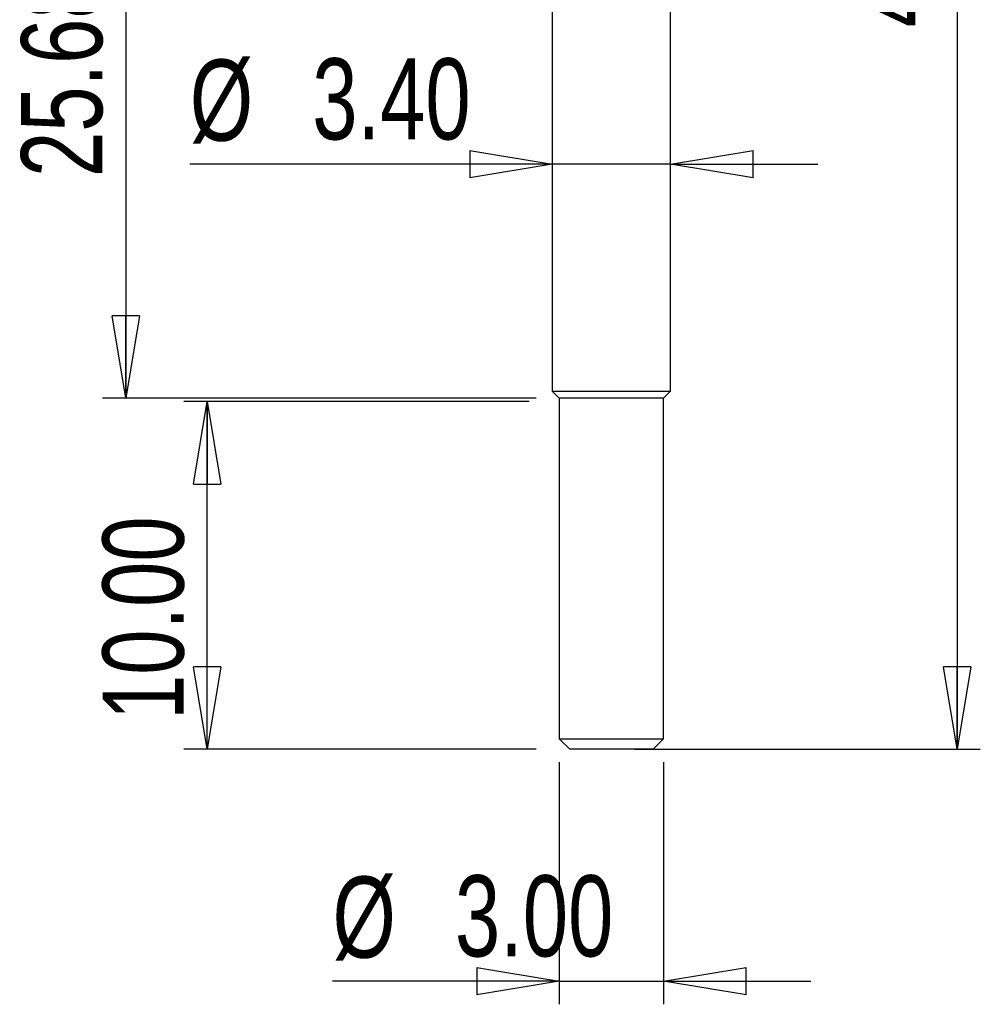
# Model space of a CAD drawing. Header units: millimetres. Extents: x 0 to 297, y 0 to 210.
# Tile 2 of 59: x 46 to 87, y 71 to 113. Entities that reach past the tile are written whole.
import ezdxf

# ---------------------------------------------------------------- set-up
doc = ezdxf.new("R2010")
doc.units = ezdxf.units.MM
doc.layers.add('图层0', color=7, linetype='Continuous', lineweight=25)
doc.styles.add('SLDTEXTSTYLE1', font='TXT', dxfattribs={"width": 0.75})
doc.dimstyles.new('SLDDIMSTYLE0', dxfattribs={"dimtxt": 3.5, "dimasz": 3.556, "dimexe": 0, "dimexo": 0.0625, "dimgap": 0.875, "dimtad": 1, "dimlfac": 0.666667, "dimrnd": 1e-09, "dimzin": 4, "dimdsep": 46, "dimtxsty": 'SLDTEXTSTYLE1', "dimblk1": 'CLOSED', "dimblk2": 'CLOSED', "dimsah": 1, "dimcen": 0.09, "dimadec": 0, "dimazin": 1, "dimtfac": 1, "dimtofl": 0, "dimtmove": 0, "dimatfit": 3, "dimldrblk": 'CLOSED', "dimfxl": 0, "dimfrac": 2, "dimtolj": 1, "dimtzin": 12, "dimarcsym": 0})
doc.dimstyles.new('SLDDIMSTYLE1', dxfattribs={"dimtxt": 3.5, "dimasz": 3.556, "dimexe": 0, "dimexo": 0.0625, "dimgap": 0.875, "dimtad": 1, "dimlfac": 0.666667, "dimrnd": 1e-09, "dimzin": 4, "dimdsep": 46, "dimtxsty": 'SLDTEXTSTYLE1', "dimblk1": 'CLOSED', "dimblk2": 'CLOSED', "dimsah": 1, "dimcen": 0.09, "dimadec": 0, "dimazin": 1, "dimtfac": 1, "dimtmove": 0, "dimatfit": 0, "dimldrblk": 'CLOSED', "dimfxl": 0, "dimfrac": 2, "dimtolj": 1, "dimtzin": 12, "dimarcsym": 0})
doc.dimstyles.new('SLDDIMSTYLE2', dxfattribs={"dimtxt": 3.5, "dimasz": 3.556, "dimexe": 0, "dimexo": 0.0625, "dimgap": 0.875, "dimtad": 1, "dimlfac": 0.666667, "dimrnd": 1e-09, "dimzin": 12, "dimdsep": 46, "dimtxsty": 'SLDTEXTSTYLE1', "dimblk1": 'CLOSED', "dimblk2": 'CLOSED', "dimsah": 1, "dimcen": 0.09, "dimadec": 0, "dimazin": 3, "dimtfac": 1, "dimtofl": 0, "dimtmove": 0, "dimatfit": 3, "dimldrblk": 'CLOSED', "dimfxl": 0, "dimfrac": 2, "dimtolj": 1, "dimtzin": 12, "dimarcsym": 0})

# ---------------------------------------------------------------- blocks, each defined once
blk = doc.blocks.new('_Closed')
at = {"color": 0, "linetype": 'ByBlock', "lineweight": -2}
for p, q in [((-1, 0.166667), (0, 0)), ((-1, 0.166667), (-1, -0.166667)), ((0, 0), (-1, -0.166667)), ((0, 0), (-1, 0))]:
    blk.add_line(p, q, dxfattribs=at)
blk = doc.blocks.new('_D')
at = {"layer": '图层0'}
for p, q in [((68.039, 96.65), (53.151, 96.65)), ((54.151, 81.65), (54.151, 96.65)), ((68.339, 81.65), (53.151, 81.65))]:
    blk.add_line(p, q, dxfattribs=at)
at = {"layer": '图层0', "xscale": 3.556, "yscale": 3.556}
for p, rotation in [((54.151, 96.65, 0.15), 90.0000000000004), ((54.151, 81.65, 0.15), 270.0000000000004)]:
    blk.add_blockref('_Closed', p, dxfattribs=dict(at, rotation=rotation))
at = {"layer": '图层0', "insert": (49.639, 82.914), "char_height": 3.5, "attachment_point": 1, "rotation": 90, "style": 'SLDTEXTSTYLE1'}
blk.add_mtext('10.00', dxfattribs=at)
blk = doc.blocks.new('_D_1')
at = {"layer": '图层0'}
for p, q in [((72.589, 155.6), (87.498, 155.6)), ((86.498, 155.6), (86.498, 81.65)), ((72.589, 81.65), (87.498, 81.65))]:
    blk.add_line(p, q, dxfattribs=at)
at = {"layer": '图层0', "xscale": 3.556, "yscale": 3.556}
for p, rotation in [((86.498, 155.6, 0.15), 90.0000000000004), ((86.498, 81.65, 0.15), 270.0000000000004)]:
    blk.add_blockref('_Closed', p, dxfattribs=dict(at, rotation=rotation))
at = {"layer": '图层0', "insert": (81.987, 112.806), "char_height": 3.5, "attachment_point": 1, "rotation": 90, "style": 'SLDTEXTSTYLE1'}
blk.add_mtext('49.30', dxfattribs=at)
blk = doc.blocks.new('_D_3')
at = {"layer": '图层0'}
for p, q in [((69.339, 81.1), (69.339, 70.65)), ((73.839, 81.1), (73.839, 70.65)), ((69.339, 71.65), (59.56, 71.65)), ((69.339, 71.65), (73.839, 71.65)), ((73.839, 71.65), (80.189, 71.65))]:
    blk.add_line(p, q, dxfattribs=at)
at = {"layer": '图层0', "xscale": 3.556, "yscale": 3.556}
blk.add_blockref('_Closed', (69.339, 71.65), dxfattribs=at)
at = {"layer": '图层0', "xscale": 3.556, "yscale": 3.556, "rotation": 180.0000000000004}
blk.add_blockref('_Closed', (73.839, 71.65), dxfattribs=at)
at = {"layer": '图层0', "char_height": 3.5, "attachment_point": 1, "style": 'SLDTEXTSTYLE1'}
for s, insert in [('%%c', (59.56, 76.161)), ('3.00', (64.839, 76.215))]:
    blk.add_mtext(s, dxfattribs=dict(at, insert=insert))
blk = doc.blocks.new('_D_4')
at = {"layer": '图层0'}
for p, q in [((69.039, 106.894), (53.405, 106.894)), ((74.139, 106.894), (69.039, 106.894)), ((74.139, 106.894), (80.489, 106.894))]:
    blk.add_line(p, q, dxfattribs=at)
at = {"layer": '图层0', "xscale": 3.556, "yscale": 3.556}
blk.add_blockref('_Closed', (69.039, 106.894), dxfattribs=at)
at = {"layer": '图层0', "xscale": 3.556, "yscale": 3.556, "rotation": 180.0000000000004}
blk.add_blockref('_Closed', (74.139, 106.894), dxfattribs=at)
at = {"layer": '图层0', "char_height": 3.5, "attachment_point": 1, "style": 'SLDTEXTSTYLE1'}
for s, insert in [('%%c', (53.405, 111.406)), ('3.40', (58.684, 111.459))]:
    blk.add_mtext(s, dxfattribs=dict(at, insert=insert))
blk = doc.blocks.new('_D_5')
at = {"layer": '图层0'}
for p, q in [((68.039, 135.32), (49.64, 135.32)), ((50.64, 135.32), (50.64, 96.8)), ((68.339, 96.8), (49.64, 96.8))]:
    blk.add_line(p, q, dxfattribs=at)
at = {"layer": '图层0', "xscale": 3.556, "yscale": 3.556}
for p, rotation in [((50.64, 135.32), 90.0000000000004), ((50.64, 96.8), 270.0000000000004)]:
    blk.add_blockref('_Closed', p, dxfattribs=dict(at, rotation=rotation))
at = {"layer": '图层0', "insert": (46.128, 106.34), "char_height": 3.5, "attachment_point": 1, "rotation": 90, "style": 'SLDTEXTSTYLE1'}
blk.add_mtext('25.68', dxfattribs=at)

msp = doc.modelspace()

# ---------------------------------------------------------------- linework, layer by layer
at = {"color": 7, "linetype": 'Continuous', "lineweight": 25}
for p, q in [((69.039, 135.32), (69.039, 97.1)), ((74.139, 97.1), (74.139, 135.32)), ((69.039, 97.1), (69.339, 96.8)), ((69.039, 97.1), (74.139, 97.1)), ((73.839, 96.8), (74.139, 97.1)), ((69.339, 96.8), (69.339, 82.1)), ((71.589, 96.8), (69.339, 96.8)), ((73.839, 96.8), (71.589, 96.8)), ((73.839, 82.1), (73.839, 96.8)), ((69.339, 82.1), (69.789, 81.65)), ((69.339, 82.1), (73.839, 82.1)), ((73.389, 81.65), (73.839, 82.1)), ((73.389, 81.65), (69.789, 81.65))]:
    msp.add_line(p, q, dxfattribs=at)

# ---------------------------------------------------------------- dimensions: what is measured, and where the dimension line sits
at = {"layer": '图层0'}
for base, p1, p2, dimstyle, picture, middle in [((83.72, 81.65), (71.589, 155.6), (71.589, 81.65), 'SLDDIMSTYLE0', '_D_1', (83.72, 118.625)), ((50.64, 96.8), (69.039, 135.32), (69.339, 96.8), 'SLDDIMSTYLE2', '_D_5', (50.64, 112.159)), ((51.373, 96.65), (69.339, 81.65), (69.039, 96.65), 'SLDDIMSTYLE0', '_D', (51.373, 88.732))]:
    dim = msp.add_linear_dim(base=base, p1=p1, p2=p2, angle=90, dimstyle=dimstyle, dxfattribs=at)
    dim.commit()
    dim.dimension.update_dxf_attribs({"geometry": picture, "text_midpoint": middle, "dimtype": 160})
for base, p1, p2, picture, middle in [((69.039, 106.894), (74.139, 97.1), (69.039, 97.1), '_D_4', (60.57, 106.894)), ((73.839, 71.65), (69.339, 82.1), (73.839, 82.1), '_D_3', (66.725, 71.65))]:
    dim = msp.add_linear_dim(base=base, p1=p1, p2=p2, text='%%c<>', dimstyle='SLDDIMSTYLE1', dxfattribs=at)
    dim.commit()
    dim.dimension.update_dxf_attribs({"geometry": picture, "text_midpoint": middle, "dimtype": 160})

doc.saveas('drawing.dxf')
